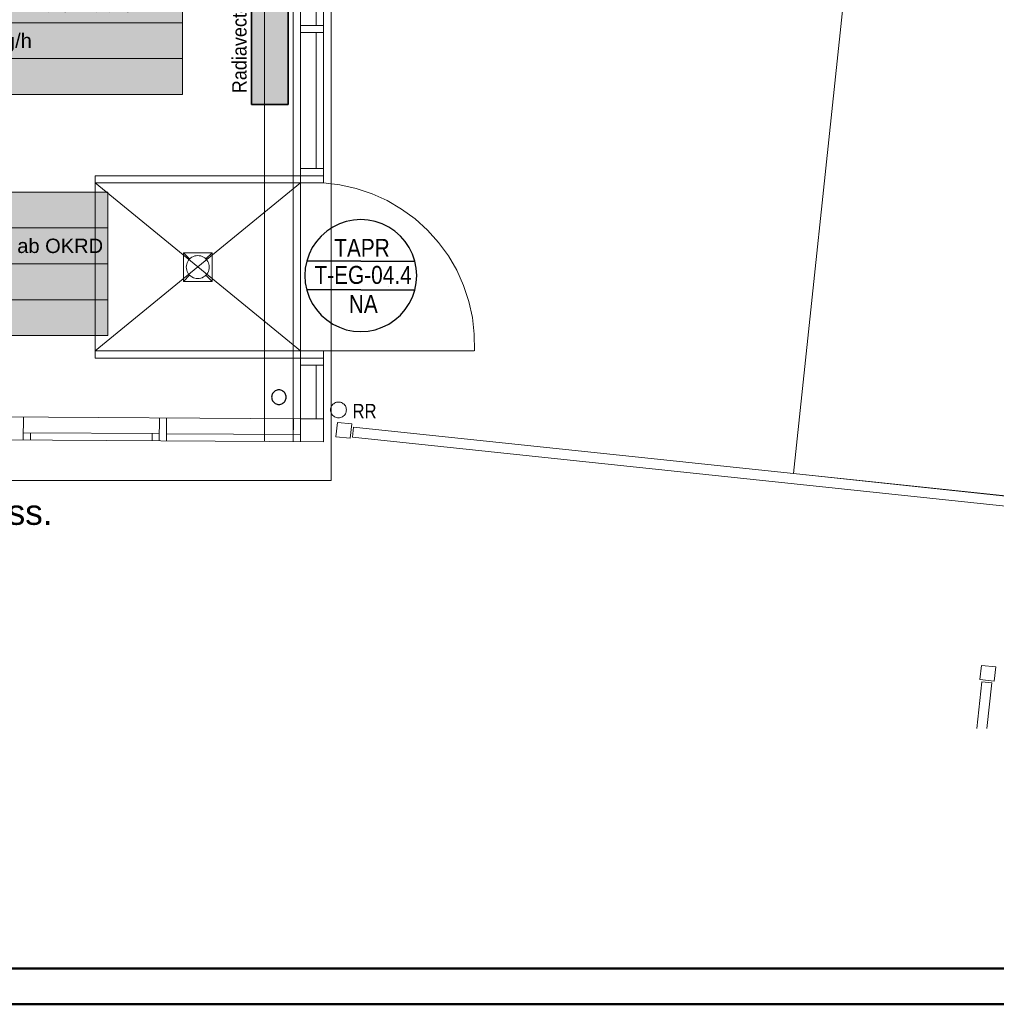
# Model space of a CAD drawing. Extents: x -223 to 557, y -138 to 606.
# Tile 4 of 142: x 43 to 179, y -138 to -1. Entities that reach past the tile are written whole.
import ezdxf
from ezdxf.lldxf.tags import DXFTag

# ---------------------------------------------------------------- set-up
doc = ezdxf.new("R2010")
doc.units = 0
doc.layers.get('0').update_dxf_attribs({"lineweight": 35})
for name, color, linetype, lineweight in [('5_EG-BESTAND', 7, 'Continuous', 25), ('5_EG-HLSE', 7, 'Continuous', 25), ('5_EG-NEU', 7, 'Continuous', 25), ('5_EG-TÜRSTEMPEL', 7, 'Continuous', 25), ('H_Heizkoerpertext', 7, 'Continuous', 35), ('Legende', 7, 'Continuous', 18)]:
    doc.layers.add(name, color=color, linetype=linetype, lineweight=lineweight)
for name, color, linetype, lineweight, true_color in [('H_Heizkoerper', 1, 'Continuous', 35, 0xff0000), ('H_Heizkoerperflaeche', 7, 'Continuous', 35, 0xc0c0c0), ('H_Ruecklauf', 5, 'Continuous', 35, 0x0000ff), ('H_Vorlauf', 1, 'Continuous', 35, 0xff0000), ('H_Vorlauf_Beschriftung_OG', 1, 'Continuous', 18, 0xff0000), ('Rahmen', 7, 'Continuous', 35, 0x009900)]:
    doc.layers.add(name, color=color, linetype=linetype, lineweight=lineweight, true_color=true_color)
doc.styles.get("Standard").update_dxf_attribs({"font": 'arial.ttf'})
tags = doc.linetypes.add('ALL_S14', pattern=[0.002, 0.001, -0.001]).pattern_tags.tags
tags[6:7] = [DXFTag(74, 4), DXFTag(75, 0), DXFTag(340, '0'), DXFTag(46, 1.0), DXFTag(50, 0.0), DXFTag(44, 0.0), DXFTag(45, 0.0)]
tags[4:5] = [DXFTag(74, 4), DXFTag(75, 0), DXFTag(340, '0'), DXFTag(46, 1.0), DXFTag(50, 0.0), DXFTag(44, 0.0), DXFTag(45, 0.0)]
tags = doc.linetypes.add('PUNKT2_S9', pattern=[0.0005, 0, -0.0005]).pattern_tags.tags
tags[6:7] = [DXFTag(74, 4), DXFTag(75, 0), DXFTag(340, '0'), DXFTag(46, 1.0), DXFTag(50, 0.0), DXFTag(44, 0.0), DXFTag(45, 0.0)]
tags[4:5] = [DXFTag(74, 4), DXFTag(75, 0), DXFTag(340, '0'), DXFTag(46, 1.0), DXFTag(50, 0.0), DXFTag(44, 0.0), DXFTag(45, 0.0)]
tags = doc.linetypes.add('VERDECKT2_S2', pattern=[0.0027, 0.002, -0.0007]).pattern_tags.tags
tags[6:7] = [DXFTag(74, 4), DXFTag(75, 0), DXFTag(340, '0'), DXFTag(46, 1.0), DXFTag(50, 0.0), DXFTag(44, 0.0), DXFTag(45, 0.0)]
tags[4:5] = [DXFTag(74, 4), DXFTag(75, 0), DXFTag(340, '0'), DXFTag(46, 1.0), DXFTag(50, 0.0), DXFTag(44, 0.0), DXFTag(45, 0.0)]

# ---------------------------------------------------------------- blocks, each defined once
blk = doc.blocks.new('Referenz-A07ALDUO1N', base_point=(-167.67, -99.33))
at = {"layer": '5_EG-BESTAND', "color": 0, "linetype": 'ALL_S14', "lineweight": 13, "ltscale": 0.13}
for p, q in [((77.41, -59.34), (77.41, 142.57)), ((81.41, -59.39), (81.41, 142.57))]:
    blk.add_line(p, q, dxfattribs=at)
at = {"layer": '5_EG-BESTAND', "color": 0, "linetype": 'PUNKT2_S9', "lineweight": 13, "ltscale": 0.13}
for p, q in [((86.71, 142.57), (86.71, -64.76)), ((86.71, -64.76), (-66.06, -64.76))]:
    blk.add_line(p, q, dxfattribs=at)
at = {"layer": '5_EG-BESTAND', "color": 0, "lineweight": 13}
for p, q in [((87.36, -58.67), (87.57, -56.69)), ((87.57, -56.69), (89.56, -56.9)), ((89.56, -56.9), (89.35, -58.88)), ((89.65, -58.72), (89.8, -57.33)), ((89.8, -57.33), (265.12, -75.87)), ((89.35, -58.88), (87.36, -58.67)), ((264.98, -77.27), (89.65, -58.72)), ((177.04, -92.52), (177.26, -90.54)), ((177.26, -90.54), (179.24, -90.75)), ((179.24, -90.75), (179.03, -92.73)), ((176.6, -99.33), (177.29, -92.8)), ((179.03, -92.73), (177.04, -92.52)), ((177.29, -92.8), (178.68, -92.95)), ((178.68, -92.95), (178, -99.33))]:
    blk.add_line(p, q, dxfattribs=at)
at = {"layer": '5_EG-HLSE', "color": 0, "lineweight": 13}
for p, q in [((86.62, -54.8), (86.61, -54.94)), ((86.65, -54.66), (86.62, -54.8)), ((86.7, -54.52), (86.65, -54.66)), ((86.76, -54.39), (86.7, -54.52)), ((86.84, -54.27), (86.76, -54.39)), ((86.93, -54.16), (86.84, -54.27)), ((87.04, -54.07), (86.93, -54.16)), ((87.16, -53.99), (87.04, -54.07)), ((87.29, -53.92), (87.16, -53.99)), ((87.43, -53.88), (87.29, -53.92)), ((87.57, -53.85), (87.43, -53.88)), ((87.71, -53.84), (87.57, -53.85)), ((87.86, -53.85), (87.71, -53.84)), ((88, -53.88), (87.86, -53.85)), ((88.13, -53.92), (88, -53.88)), ((88.26, -53.99), (88.13, -53.92)), ((88.38, -54.07), (88.26, -53.99)), ((88.49, -54.16), (88.38, -54.07)), ((88.59, -54.27), (88.49, -54.16)), ((88.67, -54.39), (88.59, -54.27)), ((88.73, -54.52), (88.67, -54.39)), ((88.78, -54.66), (88.73, -54.52)), ((88.8, -54.8), (88.78, -54.66)), ((88.81, -54.94), (88.8, -54.8)), ((86.61, -54.94), (86.62, -55.08)), ((86.62, -55.08), (86.65, -55.23)), ((86.65, -55.23), (86.7, -55.36)), ((86.7, -55.36), (86.76, -55.49)), ((86.76, -55.49), (86.84, -55.61)), ((86.84, -55.61), (86.93, -55.72)), ((86.93, -55.72), (87.04, -55.81)), ((87.04, -55.81), (87.16, -55.89)), ((87.16, -55.89), (87.29, -55.96)), ((87.29, -55.96), (87.43, -56)), ((87.43, -56), (87.57, -56.03)), ((87.57, -56.03), (87.71, -56.04)), ((87.71, -56.04), (87.86, -56.03)), ((87.86, -56.03), (88, -56)), ((88, -56), (88.13, -55.96)), ((88.13, -55.96), (88.26, -55.89)), ((88.26, -55.89), (88.38, -55.81)), ((88.38, -55.81), (88.49, -55.72)), ((88.49, -55.72), (88.59, -55.61)), ((88.59, -55.61), (88.67, -55.49)), ((88.67, -55.49), (88.73, -55.36)), ((88.73, -55.36), (88.78, -55.23)), ((88.78, -55.23), (88.8, -55.08)), ((88.8, -55.08), (88.81, -54.94))]:
    blk.add_line(p, q, dxfattribs=at)
at = {"layer": '5_EG-NEU', "color": 0, "lineweight": 13}
for p, q in [((82.41, -22.31), (82.41, 107.29)), ((85.61, -23.31), (85.61, 107.26)), ((84.61, -1.36), (84.61, 17.6)), ((85.61, -1.36), (82.41, -1.36)), ((85.61, -2.36), (82.41, -2.36)), ((84.61, -21.31), (84.61, -2.36)), ((85.61, -21.31), (82.41, -21.31)), ((82.41, -22.31), (53.81, -22.31)), ((53.81, -22.31), (53.81, -47.71)), ((82.41, -23.31), (53.81, -23.31)), ((53.81, -23.31), (82.41, -46.71)), ((53.81, -46.71), (82.41, -23.31)), ((83.82, -22.31), (81.81, -22.31)), ((82.41, -22.31), (82.41, -46.71)), ((85.61, -23.31), (82.41, -23.31)), ((85.61, -22.31), (82.8, -22.31)), ((87.92, -23.58), (85.61, -23.31)), ((90.18, -24.08), (87.92, -23.58)), ((92.38, -24.82), (90.18, -24.08)), ((94.5, -25.78), (92.38, -24.82)), ((96.5, -26.95), (94.5, -25.78)), ((98.37, -28.32), (96.5, -26.95)), ((100.09, -29.88), (98.37, -28.32)), ((101.64, -31.61), (100.09, -29.88)), ((103.01, -33.49), (101.64, -31.61)), ((104.17, -35.49), (103.01, -33.49)), ((105.12, -37.61), (104.17, -35.49)), ((94.69, -37.76), (94.69, -37.76)), ((105.85, -39.82), (105.12, -37.61)), ((106.35, -42.08), (105.85, -39.82)), ((106.61, -44.39), (106.35, -42.08)), ((106.63, -46.71), (106.61, -44.39)), ((82.41, -46.71), (53.81, -46.71)), ((82.41, -47.71), (53.81, -47.71)), ((85.61, -46.71), (81.81, -46.71)), ((85.61, -47.71), (81.81, -47.71)), ((82.41, -59.36), (82.41, -46.71)), ((85.61, -46.71), (106.61, -46.71)), ((85.61, -59.39), (85.61, -46.71)), ((85.61, -48.71), (82.41, -48.71)), ((84.61, -56.16), (84.61, -48.71)), ((22.87, -55.78), (82.41, -56.18)), ((43.83, -55.92), (43.81, -59.12)), ((62.76, -59.24), (62.79, -56.05)), ((63.76, -59.25), (63.78, -56.05)), ((81.43, -56.17), (81.41, -59.36)), ((82.41, -56.16), (85.61, -56.16)), ((82.43, -56.17), (82.41, -59.36)), ((22.86, -58.98), (85.61, -59.4)), ((43.82, -58.12), (62.77, -58.24)), ((44.8, -59.12), (44.81, -58.12)), ((61.77, -59.24), (61.78, -58.24)), ((63.77, -58.25), (82.41, -58.38))]:
    blk.add_line(p, q, dxfattribs=at)
at = {"layer": '5_EG-NEU', "color": 0, "linetype": 'VERDECKT2_S2', "lineweight": 13, "ltscale": 0.13}
for p, q in [((151.09, -63.81), (161.6, 35.63)), ((66.11, -33.04), (70.11, -33.04)), ((66.11, -33.04), (66.11, -37.04)), ((66.11, -33.04), (66.98, -33.91)), ((66.73, -34.24), (66.63, -34.43)), ((66.84, -34.06), (66.73, -34.24)), ((66.98, -33.91), (66.84, -34.06)), ((67.14, -33.77), (66.98, -33.91)), ((67.31, -33.65), (67.14, -33.77)), ((67.5, -33.56), (67.31, -33.65)), ((67.7, -33.49), (67.5, -33.56)), ((67.9, -33.45), (67.7, -33.49)), ((68.11, -33.44), (67.9, -33.45)), ((68.32, -33.45), (68.11, -33.44)), ((68.53, -33.49), (68.32, -33.45)), ((68.73, -33.56), (68.53, -33.49)), ((68.91, -33.65), (68.73, -33.56)), ((69.09, -33.77), (68.91, -33.65)), ((69.24, -33.91), (69.09, -33.77)), ((70.11, -33.04), (69.24, -33.91)), ((69.38, -34.06), (69.24, -33.91)), ((69.5, -34.24), (69.38, -34.06)), ((69.59, -34.43), (69.5, -34.24)), ((70.11, -33.04), (70.11, -37.04)), ((66.53, -34.83), (66.51, -35.04)), ((66.51, -35.04), (66.53, -35.25)), ((66.57, -34.62), (66.53, -34.83)), ((66.53, -35.25), (66.57, -35.45)), ((66.63, -34.43), (66.57, -34.62)), ((66.57, -35.45), (66.63, -35.65)), ((66.63, -35.65), (66.73, -35.84)), ((69.5, -35.84), (69.59, -35.65)), ((69.66, -34.62), (69.59, -34.43)), ((69.59, -35.65), (69.66, -35.45)), ((69.7, -34.83), (69.66, -34.62)), ((69.66, -35.45), (69.7, -35.25)), ((69.71, -35.04), (69.7, -34.83)), ((69.7, -35.25), (69.71, -35.04)), ((66.98, -36.17), (66.11, -37.04)), ((66.73, -35.84), (66.84, -36.01)), ((66.84, -36.01), (66.98, -36.17)), ((66.98, -36.17), (67.14, -36.31)), ((67.14, -36.31), (67.31, -36.42)), ((67.31, -36.42), (67.5, -36.52)), ((67.5, -36.52), (67.7, -36.58)), ((67.7, -36.58), (67.9, -36.63)), ((67.9, -36.63), (68.11, -36.64)), ((68.11, -36.64), (68.32, -36.63)), ((68.32, -36.63), (68.53, -36.58)), ((68.53, -36.58), (68.73, -36.52)), ((68.73, -36.52), (68.91, -36.42)), ((68.91, -36.42), (69.09, -36.31)), ((69.09, -36.31), (69.24, -36.17)), ((69.24, -36.17), (69.38, -36.01)), ((69.24, -36.17), (70.11, -37.04)), ((69.38, -36.01), (69.5, -35.84)), ((70.11, -37.04), (66.11, -37.04)), ((220.7, -71.18), (151.09, -63.81))]:
    blk.add_line(p, q, dxfattribs=at)
at = {"layer": '5_EG-NEU', "color": 0, "lineweight": -2}
for p, q in [((78.41, -53.03), (78.4, -53.17)), ((78.4, -53.17), (78.41, -53.3)), ((78.43, -52.9), (78.41, -53.03)), ((78.41, -53.3), (78.43, -53.43)), ((78.47, -52.78), (78.43, -52.9)), ((78.43, -53.43), (78.47, -53.55)), ((78.53, -52.66), (78.47, -52.78)), ((78.61, -52.55), (78.53, -52.66)), ((78.69, -52.45), (78.61, -52.55)), ((78.79, -52.36), (78.69, -52.45)), ((78.9, -52.29), (78.79, -52.36)), ((79.02, -52.23), (78.9, -52.29)), ((79.15, -52.18), (79.02, -52.23)), ((79.28, -52.16), (79.15, -52.18)), ((79.41, -52.15), (79.28, -52.16)), ((79.55, -52.16), (79.41, -52.15)), ((79.68, -52.18), (79.55, -52.16)), ((79.8, -52.23), (79.68, -52.18)), ((79.92, -52.29), (79.8, -52.23)), ((80.03, -52.36), (79.92, -52.29)), ((80.13, -52.45), (80.03, -52.36)), ((80.22, -52.55), (80.13, -52.45)), ((80.29, -52.66), (80.22, -52.55)), ((80.35, -52.78), (80.29, -52.66)), ((80.39, -52.9), (80.35, -52.78)), ((80.35, -53.55), (80.39, -53.43)), ((80.42, -53.03), (80.39, -52.9)), ((80.39, -53.43), (80.42, -53.3)), ((80.43, -53.17), (80.42, -53.03)), ((80.42, -53.3), (80.43, -53.17)), ((78.47, -53.55), (78.53, -53.67)), ((78.53, -53.67), (78.61, -53.78)), ((78.61, -53.78), (78.69, -53.88)), ((78.69, -53.88), (78.79, -53.97)), ((78.79, -53.97), (78.9, -54.05)), ((78.9, -54.05), (79.02, -54.1)), ((79.02, -54.1), (79.15, -54.15)), ((79.15, -54.15), (79.28, -54.17)), ((79.28, -54.17), (79.41, -54.18)), ((79.41, -54.18), (79.55, -54.17)), ((79.55, -54.17), (79.68, -54.15)), ((79.68, -54.15), (79.8, -54.1)), ((79.8, -54.1), (79.92, -54.05)), ((79.92, -54.05), (80.03, -53.97)), ((80.03, -53.97), (80.13, -53.88)), ((80.13, -53.88), (80.22, -53.78)), ((80.22, -53.78), (80.29, -53.67)), ((80.29, -53.67), (80.35, -53.55))]:
    blk.add_line(p, q, dxfattribs=at)
at = {"layer": '5_EG-TÜRSTEMPEL', "color": 0, "lineweight": -2}
for p, q in [((88.8, -28.69), (87.83, -29.02)), ((89.8, -28.49), (88.8, -28.69)), ((90.82, -28.43), (89.8, -28.49)), ((91.84, -28.49), (90.82, -28.43)), ((92.84, -28.69), (91.84, -28.49)), ((93.8, -29.02), (92.84, -28.69)), ((86.07, -30.04), (85.3, -30.71)), ((86.92, -29.47), (86.07, -30.04)), ((87.83, -29.02), (86.92, -29.47)), ((94.72, -29.47), (93.8, -29.02)), ((95.57, -30.04), (94.72, -29.47)), ((96.33, -30.71), (95.57, -30.04)), ((84.63, -31.48), (84.06, -32.33)), ((85.3, -30.71), (84.63, -31.48)), ((97.01, -31.48), (96.33, -30.71)), ((97.57, -32.33), (97.01, -31.48)), ((84.06, -32.33), (83.61, -33.24)), ((98.02, -33.24), (97.57, -32.33)), ((83.28, -34.21), (83.08, -35.21)), ((83.61, -33.24), (83.28, -34.21)), ((90.82, -34.23), (83.28, -34.23)), ((90.82, -34.23), (98.36, -34.23)), ((98.35, -34.21), (98.02, -33.24)), ((98.55, -35.21), (98.35, -34.21)), ((83.08, -35.21), (83.02, -36.23)), ((98.62, -36.23), (98.55, -35.21)), ((83.02, -36.23), (83.08, -37.24)), ((98.55, -37.24), (98.62, -36.23)), ((83.08, -37.24), (83.28, -38.24)), ((90.82, -38.23), (83.28, -38.23)), ((83.28, -38.24), (83.61, -39.21)), ((90.82, -38.23), (98.36, -38.23)), ((98.02, -39.21), (98.35, -38.24)), ((98.35, -38.24), (98.55, -37.24)), ((83.61, -39.21), (84.06, -40.13)), ((97.57, -40.13), (98.02, -39.21)), ((84.06, -40.13), (84.63, -40.97)), ((84.63, -40.97), (85.3, -41.74)), ((96.33, -41.74), (97.01, -40.97)), ((97.01, -40.97), (97.57, -40.13)), ((85.3, -41.74), (86.07, -42.41)), ((86.07, -42.41), (86.92, -42.98)), ((94.72, -42.98), (95.57, -42.41)), ((95.57, -42.41), (96.33, -41.74)), ((86.92, -42.98), (87.83, -43.43)), ((87.83, -43.43), (88.8, -43.76)), ((88.8, -43.76), (89.8, -43.96)), ((91.84, -43.96), (92.84, -43.76)), ((92.84, -43.76), (93.8, -43.43)), ((93.8, -43.43), (94.72, -42.98)), ((89.8, -43.96), (90.82, -44.03)), ((90.82, -44.03), (91.84, -43.96))]:
    blk.add_line(p, q, dxfattribs=at)
at = {"layer": '5_EG-HLSE', "color": 0, "lineweight": 18, "insert": (89.66, -54.1), "char_height": 2, "attachment_point": 1, "rotation": 0}
blk.add_mtext('{\\W0.83;\\fArial;RR}', dxfattribs=at)
at = {"layer": '5_EG-TÜRSTEMPEL', "color": 0, "lineweight": -2, "char_height": 2.5, "attachment_point": 1}
for s, insert in [('{\\W0.83;\\fArial;TAPR}', (87.12, -31.11)), ('{\\W0.83;\\fArial;T-EG-04.4}', (84.37, -34.88)), ('{\\W0.83;\\fArial;NA}', (89.15, -38.92))]:
    blk.add_mtext(s, dxfattribs=dict(at, insert=insert))
blk = doc.blocks.new('Bauteilbeschriftung-A07ALDXO1N', base_point=(15.37, -44.58))
at = {"color": 0, "linetype": 'ByBlock', "lineweight": -2, "ltscale": 0.18}
blk.add_line((15.37, -24.58), (15.37, 3.72), dxfattribs=at)
at = {"color": 0, "lineweight": -2}
for p, q in [((15.37, -24.58), (55.57, -24.58)), ((15.37, -44.58), (15.37, -24.58)), ((55.57, -24.58), (55.57, -44.58)), ((15.37, -29.58), (55.57, -29.58)), ((15.37, -34.58), (55.57, -34.58)), ((15.37, -39.58), (55.57, -39.58)), ((55.57, -44.58), (15.37, -44.58))]:
    blk.add_line(p, q, dxfattribs=at)
at = {"color": 7, "linetype": 'ByBlock', "lineweight": -2, "ltscale": 0.18, "true_color": 0xffffff}
for points in [[(15.37, -44.58), (55.57, -44.58), (15.37, -24.58)], [(55.57, -44.58), (15.37, -24.58), (55.57, -24.58)]]:
    blk.add_solid(points, dxfattribs=at)
at = {"color": 0, "linetype": 'ByBlock', "lineweight": -2, "ltscale": 0.18, "char_height": 2, "attachment_point": 1}
for s, insert in [('{\\fArial;DN 12}', (16.04, -26.08)), ('{\\fArial;Mitte Bauteil = 10 cm ab OKRD}', (16.04, -31.08)), ('{\\fArial;ṁ = 52.75 kg/h}', (16.04, -36.08)), ('{\\fArial;Temponox }', (16.04, -41.08))]:
    blk.add_mtext(s, dxfattribs=dict(at, insert=insert))
blk = doc.blocks.new('Heizkörper-A07ALE1Q1N', base_point=(70.93, -14.35))
at = {"color": 0, "linetype": 'ByBlock', "lineweight": -2, "ltscale": 0.35}
for p, q in [((75.58, -12.37), (75.58, 25.63)), ((75.58, 25.63), (80.72, 25.63)), ((80.72, 25.63), (80.72, -12.37)), ((80.72, -12.37), (75.58, -12.37))]:
    blk.add_line(p, q, dxfattribs=at)
at = {"layer": 'H_Heizkoerperflaeche', "linetype": 'ByBlock', "lineweight": -2, "ltscale": 0.35}
for points in [[(75.58, -12.37), (80.72, -12.37), (75.58, 25.63)], [(80.72, -12.37), (75.58, 25.63), (80.72, 25.63)]]:
    blk.add_solid(points, dxfattribs=at)
at = {"layer": 'H_Ruecklauf', "linetype": 'ByBlock', "lineweight": -2, "ltscale": 0.35}
for p, q in [((78.06, 26.57), (78.05, 26.56)), ((78.05, 26.56), (78.05, 26.54)), ((78.05, 26.54), (78.05, 26.53)), ((78.05, 26.53), (78.05, 26.52)), ((78.05, 26.52), (78.05, 26.5)), ((78.05, 26.5), (78.06, 26.49)), ((78.07, 26.59), (78.06, 26.58)), ((78.06, 26.58), (78.06, 26.57)), ((78.06, 26.49), (78.06, 26.48)), ((78.06, 26.48), (78.07, 26.47)), ((78.08, 26.6), (78.07, 26.59)), ((78.07, 26.47), (78.08, 26.46)), ((78.09, 26.61), (78.08, 26.6)), ((78.08, 26.46), (78.09, 26.45)), ((78.1, 26.62), (78.09, 26.61)), ((78.09, 26.45), (78.1, 26.44)), ((78.11, 26.62), (78.1, 26.62)), ((78.1, 26.44), (78.11, 26.44)), ((78.13, 26.63), (78.11, 26.62)), ((78.11, 26.44), (78.13, 26.43)), ((78.14, 26.63), (78.13, 26.63)), ((78.13, 26.43), (78.14, 26.43)), ((78.15, 26.63), (78.14, 26.63)), ((78.14, 26.43), (78.15, 26.43)), ((78.16, 26.63), (78.15, 26.63)), ((78.15, 25.63), (78.15, 26.53)), ((78.15, 26.43), (78.16, 26.43)), ((78.18, 26.63), (78.16, 26.63)), ((78.16, 26.43), (78.18, 26.43)), ((78.19, 26.62), (78.18, 26.63)), ((78.18, 26.43), (78.19, 26.44)), ((78.2, 26.62), (78.19, 26.62)), ((78.19, 26.44), (78.2, 26.44)), ((78.21, 26.61), (78.2, 26.62)), ((78.2, 26.44), (78.21, 26.45)), ((78.22, 26.6), (78.21, 26.61)), ((78.21, 26.45), (78.22, 26.46)), ((78.23, 26.59), (78.22, 26.6)), ((78.22, 26.46), (78.23, 26.47)), ((78.24, 26.58), (78.23, 26.59)), ((78.23, 26.47), (78.24, 26.48)), ((78.24, 26.57), (78.24, 26.58)), ((78.25, 26.56), (78.24, 26.57)), ((78.24, 26.49), (78.25, 26.5)), ((78.24, 26.48), (78.24, 26.49)), ((78.25, 26.54), (78.25, 26.56)), ((78.25, 26.53), (78.25, 26.54)), ((78.25, 26.52), (78.25, 26.53)), ((78.25, 26.5), (78.25, 26.52))]:
    blk.add_line(p, q, dxfattribs=at)
at = {"layer": 'H_Vorlauf', "color": 0, "linetype": 'ByBlock', "lineweight": -2, "ltscale": 0.35}
for p, q in [((77.35, 26.03), (77.35, 26.83)), ((77.75, 26.43), (77.35, 26.43)), ((77.76, 26.53), (77.75, 26.48)), ((77.75, 26.48), (77.75, 26.43)), ((77.75, 26.43), (77.75, 26.38)), ((77.75, 26.38), (77.76, 26.33)), ((77.78, 26.58), (77.76, 26.53)), ((77.76, 26.33), (77.78, 26.28)), ((77.8, 26.63), (77.78, 26.58)), ((77.78, 26.28), (77.8, 26.23)), ((77.83, 26.67), (77.8, 26.63)), ((77.8, 26.23), (77.83, 26.19)), ((77.87, 26.71), (77.83, 26.67)), ((77.83, 26.19), (77.87, 26.15)), ((77.86, 26.51), (77.85, 26.47)), ((77.85, 26.47), (77.85, 26.43)), ((77.85, 26.43), (77.85, 26.39)), ((77.85, 26.39), (77.86, 26.35)), ((77.87, 26.54), (77.86, 26.51)), ((77.86, 26.35), (77.87, 26.32)), ((77.91, 26.75), (77.87, 26.71)), ((77.89, 26.58), (77.87, 26.54)), ((77.87, 26.32), (77.89, 26.28)), ((77.87, 26.15), (77.91, 26.11)), ((77.91, 26.61), (77.89, 26.58)), ((77.89, 26.28), (77.91, 26.25)), ((77.95, 26.78), (77.91, 26.75)), ((77.94, 26.64), (77.91, 26.61)), ((77.91, 26.25), (77.94, 26.22)), ((77.91, 26.11), (77.95, 26.08)), ((77.97, 26.67), (77.94, 26.64)), ((77.94, 26.22), (77.97, 26.19)), ((78, 26.8), (77.95, 26.78)), ((77.96, 26.48), (77.95, 26.46)), ((77.95, 26.46), (77.95, 26.43)), ((77.95, 26.43), (77.95, 26.4)), ((77.95, 26.4), (77.96, 26.38)), ((77.95, 26.08), (78, 26.06)), ((77.97, 26.51), (77.96, 26.48)), ((77.96, 26.38), (77.97, 26.35)), ((78, 26.69), (77.97, 26.67)), ((77.98, 26.53), (77.97, 26.51)), ((77.97, 26.35), (77.98, 26.33)), ((77.97, 26.19), (78, 26.17)), ((77.99, 26.55), (77.98, 26.53)), ((77.98, 26.33), (77.99, 26.31)), ((78.01, 26.57), (77.99, 26.55)), ((77.99, 26.31), (78.01, 26.29)), ((78.05, 26.82), (78, 26.8)), ((78.04, 26.71), (78, 26.69)), ((78, 26.17), (78.04, 26.15)), ((78.03, 26.59), (78.01, 26.57)), ((78.01, 26.29), (78.03, 26.27)), ((78.05, 26.6), (78.03, 26.59)), ((78.03, 26.27), (78.05, 26.26)), ((78.07, 26.72), (78.04, 26.71)), ((78.04, 26.15), (78.07, 26.14)), ((78.1, 26.83), (78.05, 26.82)), ((78.07, 26.61), (78.05, 26.6)), ((78.06, 26.47), (78.05, 26.46)), ((78.05, 26.46), (78.05, 26.44)), ((78.05, 26.44), (78.05, 26.43)), ((78.05, 26.43), (78.05, 26.42)), ((78.05, 26.42), (78.05, 26.4)), ((78.05, 26.4), (78.06, 26.39)), ((78.05, 26.26), (78.07, 26.25)), ((78.07, 26.49), (78.06, 26.48)), ((78.06, 26.48), (78.06, 26.47)), ((78.06, 26.39), (78.06, 26.38)), ((78.06, 26.38), (78.07, 26.37)), ((78.11, 26.73), (78.07, 26.72)), ((78.1, 26.62), (78.07, 26.61)), ((78.08, 26.5), (78.07, 26.49)), ((78.07, 26.37), (78.08, 26.36)), ((78.07, 26.25), (78.1, 26.24)), ((78.07, 26.14), (78.11, 26.13)), ((78.09, 26.51), (78.08, 26.5)), ((78.08, 26.36), (78.09, 26.35)), ((78.1, 26.52), (78.09, 26.51)), ((78.09, 26.35), (78.1, 26.34)), ((78.15, 26.83), (78.1, 26.83)), ((78.12, 26.63), (78.1, 26.62)), ((78.11, 26.52), (78.1, 26.52)), ((78.1, 26.34), (78.11, 26.34)), ((78.1, 26.24), (78.12, 26.23)), ((78.15, 26.73), (78.11, 26.73)), ((78.13, 26.53), (78.11, 26.52)), ((78.11, 26.34), (78.13, 26.33)), ((78.11, 26.13), (78.15, 26.13)), ((78.15, 26.63), (78.12, 26.63)), ((78.12, 26.23), (78.15, 26.23)), ((78.14, 26.53), (78.13, 26.53)), ((78.13, 26.33), (78.14, 26.33)), ((78.15, 26.53), (78.14, 26.53)), ((78.14, 26.33), (78.15, 26.33)), ((78.15, 25.63), (78.15, 27.23)), ((78.2, 26.83), (78.15, 26.83)), ((78.19, 26.73), (78.15, 26.73)), ((78.18, 26.63), (78.15, 26.63)), ((78.16, 26.53), (78.15, 26.53)), ((78.15, 26.33), (78.16, 26.33)), ((78.15, 26.23), (78.18, 26.23)), ((78.15, 26.13), (78.19, 26.13)), ((78.18, 26.53), (78.16, 26.53)), ((78.16, 26.33), (78.18, 26.33)), ((78.2, 26.62), (78.18, 26.63)), ((78.19, 26.52), (78.18, 26.53)), ((78.18, 26.33), (78.19, 26.34)), ((78.18, 26.23), (78.2, 26.24)), ((78.23, 26.72), (78.19, 26.73)), ((78.2, 26.52), (78.19, 26.52)), ((78.19, 26.34), (78.2, 26.34)), ((78.19, 26.13), (78.23, 26.14)), ((78.25, 26.82), (78.2, 26.83)), ((78.23, 26.61), (78.2, 26.62)), ((78.21, 26.51), (78.2, 26.52)), ((78.2, 26.34), (78.21, 26.35)), ((78.2, 26.24), (78.23, 26.25)), ((78.22, 26.5), (78.21, 26.51)), ((78.21, 26.35), (78.22, 26.36)), ((78.23, 26.49), (78.22, 26.5)), ((78.22, 26.36), (78.23, 26.37)), ((78.27, 26.71), (78.23, 26.72)), ((78.25, 26.6), (78.23, 26.61)), ((78.24, 26.48), (78.23, 26.49)), ((78.23, 26.37), (78.24, 26.38)), ((78.23, 26.25), (78.25, 26.26)), ((78.23, 26.14), (78.27, 26.15)), ((78.24, 26.47), (78.24, 26.48)), ((78.25, 26.46), (78.24, 26.47)), ((78.24, 26.39), (78.25, 26.4)), ((78.24, 26.38), (78.24, 26.39)), ((78.3, 26.8), (78.25, 26.82)), ((78.27, 26.59), (78.25, 26.6)), ((78.25, 26.44), (78.25, 26.46)), ((78.25, 26.43), (78.25, 26.44)), ((78.25, 26.42), (78.25, 26.43)), ((78.25, 26.4), (78.25, 26.42)), ((78.25, 26.26), (78.27, 26.27)), ((78.3, 26.69), (78.27, 26.71)), ((78.29, 26.57), (78.27, 26.59)), ((78.27, 26.27), (78.29, 26.29)), ((78.27, 26.15), (78.3, 26.17)), ((78.31, 26.55), (78.29, 26.57)), ((78.29, 26.29), (78.31, 26.31)), ((78.35, 26.78), (78.3, 26.8)), ((78.33, 26.67), (78.3, 26.69)), ((78.3, 26.17), (78.33, 26.19)), ((78.3, 26.06), (78.35, 26.08)), ((78.32, 26.53), (78.31, 26.55)), ((78.31, 26.31), (78.32, 26.33)), ((78.34, 26.51), (78.32, 26.53)), ((78.32, 26.33), (78.34, 26.35)), ((78.36, 26.64), (78.33, 26.67)), ((78.33, 26.19), (78.36, 26.22)), ((78.34, 26.48), (78.34, 26.51)), ((78.35, 26.46), (78.34, 26.48)), ((78.34, 26.38), (78.35, 26.4)), ((78.34, 26.35), (78.34, 26.38)), ((78.39, 26.75), (78.35, 26.78)), ((78.35, 26.43), (78.35, 26.46)), ((78.35, 26.4), (78.35, 26.43)), ((78.35, 26.08), (78.39, 26.11)), ((78.39, 26.61), (78.36, 26.64)), ((78.36, 26.22), (78.39, 26.25)), ((78.43, 26.71), (78.39, 26.75)), ((78.41, 26.58), (78.39, 26.61)), ((78.39, 26.25), (78.41, 26.28)), ((78.39, 26.11), (78.43, 26.15)), ((78.43, 26.54), (78.41, 26.58)), ((78.41, 26.28), (78.43, 26.32)), ((78.47, 26.67), (78.43, 26.71)), ((78.44, 26.51), (78.43, 26.54)), ((78.43, 26.32), (78.44, 26.35)), ((78.43, 26.15), (78.47, 26.19)), ((78.45, 26.47), (78.44, 26.51)), ((78.44, 26.35), (78.45, 26.39)), ((78.45, 26.43), (78.45, 26.47)), ((78.45, 26.39), (78.45, 26.43)), ((78.5, 26.63), (78.47, 26.67)), ((78.47, 26.19), (78.5, 26.23)), ((78.52, 26.58), (78.5, 26.63)), ((78.5, 26.23), (78.52, 26.28)), ((78.54, 26.53), (78.52, 26.58)), ((78.52, 26.28), (78.54, 26.33)), ((78.55, 26.48), (78.54, 26.53)), ((78.54, 26.33), (78.55, 26.38)), ((78.55, 26.43), (78.55, 26.48)), ((78.55, 26.38), (78.55, 26.43)), ((78, 26.06), (78.05, 26.04)), ((78.05, 26.04), (78.1, 26.03)), ((78.1, 26.03), (78.15, 26.03)), ((78.15, 26.03), (78.2, 26.03)), ((78.2, 26.03), (78.25, 26.04)), ((78.25, 26.04), (78.3, 26.06))]:
    blk.add_line(p, q, dxfattribs=at)
at = {"layer": 'H_Heizkoerpertext', "linetype": 'ByBlock', "lineweight": -2, "ltscale": 0.35, "insert": (72.91, -10.82), "char_height": 2, "attachment_point": 1, "rotation": 90}
blk.add_mtext('{\\W0.9;\\fArial;Radiavector ZRV 280 1900 257}', dxfattribs=at)
blk = doc.blocks.new('Bauteilbeschriftung-A07ALE361N', base_point=(14.54, -11))
at = {"color": 0, "linetype": 'ByBlock', "lineweight": -2, "ltscale": 0.18}
blk.add_line((25.78, 9), (14.54, 9), dxfattribs=at)
at = {"color": 0, "lineweight": -2}
for p, q in [((25.78, 9), (65.98, 9)), ((25.78, -11), (25.78, 9)), ((65.98, 9), (65.98, -11)), ((25.78, 4), (65.98, 4)), ((25.78, -1), (65.98, -1)), ((25.78, -6), (65.98, -6)), ((65.98, -11), (25.78, -11))]:
    blk.add_line(p, q, dxfattribs=at)
at = {"color": 7, "linetype": 'ByBlock', "lineweight": -2, "ltscale": 0.18, "true_color": 0xffffff}
for points in [[(25.78, -11), (65.98, -11), (25.78, 9)], [(65.98, -11), (25.78, 9), (65.98, 9)]]:
    blk.add_solid(points, dxfattribs=at)
at = {"color": 0, "linetype": 'ByBlock', "lineweight": -2, "ltscale": 0.18, "char_height": 2, "attachment_point": 1}
for s, insert in [('{\\fArial;DN 12}', (26.45, 7.5)), ('{\\fArial;Mitte Bauteil = 10 cm ab OKRD}', (26.45, 2.5)), ('{\\fArial;ṁ = 61.49 kg/h}', (26.45, -2.5)), ('{\\fArial;Temponox }', (26.45, -7.5))]:
    blk.add_mtext(s, dxfattribs=dict(at, insert=insert))

msp = doc.modelspace()

# ---------------------------------------------------------------- linework, layer by layer
at = {"layer": 'Rahmen', "lineweight": 50, "ltscale": 0.5}
for points in [[(556.74, -137.75), (556.74, 606.25), (-223.26, 606.25), (-223.26, -137.75), (206.74, -137.75), (456.74, -137.75), (556.74, -137.75)], [(551.74, -132.75), (551.74, 601.25), (-193.26, 601.25), (-193.26, -132.75), (201.74, -132.75), (451.74, -132.75), (551.74, -132.75)]]:
    msp.add_lwpolyline(points, close=True, dxfattribs=at)

# ---------------------------------------------------------------- block references
at = {"color": 251, "lineweight": 25, "ltscale": 0.25, "true_color": 0x585858}
msp.add_blockref('Referenz-A07ALDUO1N', (-167.67, -99.33), dxfattribs=at)
at = {"layer": 'H_Heizkoerper', "ltscale": 0.35}
msp.add_blockref('Heizkörper-A07ALE1Q1N', (70.93, -14.35), dxfattribs=at)
at = {"layer": 'H_Vorlauf_Beschriftung_OG', "ltscale": 0.18}
for name, p in [('Bauteilbeschriftung-A07ALE361N', (14.54, -11)), ('Bauteilbeschriftung-A07ALDXO1N', (15.37, -44.58))]:
    msp.add_blockref(name, p, dxfattribs=at)

# ---------------------------------------------------------------- texts
at = {"layer": 'Legende', "color": 1, "ltscale": 0.18, "true_color": 0xff0000}
msp.add_text('Die Leitungen stehen im Dachgeschoss.', height=3.5, dxfattribs=at).set_placement((-39.62, -70.95))

doc.saveas('drawing.dxf')
